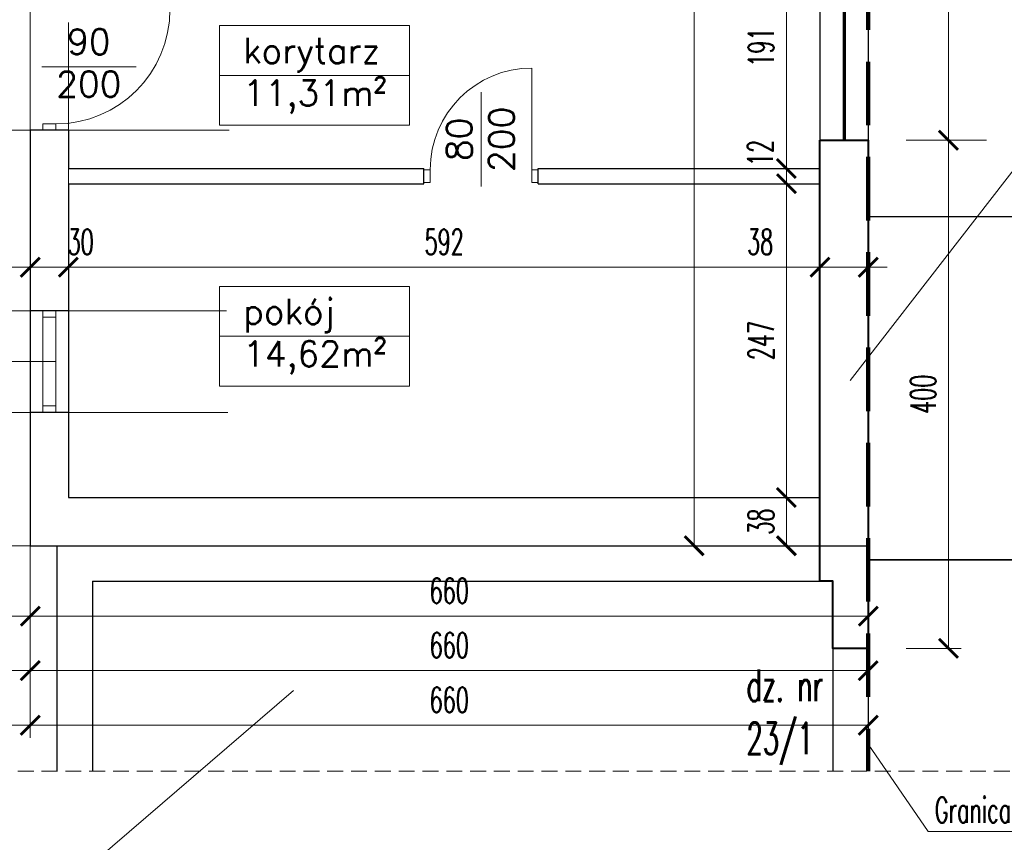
# Model space of a CAD drawing. Header units: millimetres. Extents: x 33311 to 435617, y -160714 to 185563.
# Tile 40 of 70: x 325961 to 333716, y -65440 to -58965. Entities that reach past the tile are written whole.
import ezdxf

# ---------------------------------------------------------------- set-up
doc = ezdxf.new("R2010")
doc.units = ezdxf.units.MM
doc.header["$MEASUREMENT"] = 0
doc.linetypes.add('HIDDEN2', pattern=[0.1875, 0.125, -0.0625])
doc.layers.get('Defpoints').update_dxf_attribs({"lineweight": 0})
for name, color, linetype, lineweight in [('[ 01przekrój proj', 70, 'Continuous', 40), ('[ 02przekrój istn', 42, 'Continuous', 30), ('[ 05widok istn', 50, 'Continuous', 30), ('[ 12stolarka istn', 211, 'Continuous', 13), ('[ 17granica', 172, 'HIDDEN2', 100), ('[ 20ucięcie', 8, 'HIDDEN2', 13), ('[ 21kreskowanie', 9, 'Continuous', 13), ('[ 22wymiarowanie', 8, 'Continuous', 13), ('[ 23kota odnośnik', 1, 'Continuous', 13), ('[ 24ramka cienka', 1, 'Continuous', 13), ('[ 25ramka gruba', 4, 'Continuous', 30), ('[035 średnia', 2, 'Continuous', 30), ('[070 b gruba', 6, 'Continuous', 70), ('[opisy2', 4, 'Continuous', 13), ('[opisy3', 2, 'Continuous', 30)]:
    doc.layers.add(name, color=color, linetype=linetype, lineweight=lineweight)
doc.styles.add('1.100', font='simplex.shx', dxfattribs={"height": 200})
doc.styles.add('99.2', font='simplex.shx', dxfattribs={"width": 0.6, "height": 200})
doc.styles.add('99.3', font='simplex.shx', dxfattribs={"width": 0.6, "height": 250})
doc.dimstyles.new('100cm', dxfattribs={"dimtxt": 200, "dimasz": 150, "dimexe": 100, "dimexo": 300, "dimgap": 100, "dimtad": 1, "dimdec": 0, "dimlfac": 0.1, "dimzin": 11, "dimtxsty": '99.2', "dimblk": 'ARCHTICK', "dimcen": 1.5, "dimclrd": 256, "dimclre": 256, "dimclrt": 4, "dimadec": 0, "dimazin": 0, "dimtfac": 0.75, "dimtdec": 0, "dimtix": 1, "dimtmove": 2, "dimatfit": 3, "dimfxl": 1, "dimtolj": 1, "dimtzin": 11, "dimlwd": -1, "dimlwe": -1, "dimarcsym": 0})

# ---------------------------------------------------------------- blocks, each defined once
blk = doc.blocks.new('_ArchTick')
at = {"color": 0, "linetype": 'ByBlock', "const_width": 0.15, "flags": 128}
blk.add_lwpolyline([(-0.5, -0.5), (0.5, 0.5)], dxfattribs=at)
blk = doc.blocks.new('*D211')
at = {"layer": '[ 22wymiarowanie', "transparency": 16777216}
for p, q in [((331999.9, -63105.9), (331999.9, -62725.9)), ((332034.6, -62725.9), (332099.9, -62725.9)), ((332066, -63105.9), (332099.9, -63105.9))]:
    blk.add_line(p, q, dxfattribs=at)
at = {"layer": 'Defpoints', "color": 0, "transparency": 16777216}
for p in [(331734.6, -62725.9), (331999.9, -62725.9), (331766, -63105.9)]:
    blk.add_point(p, dxfattribs=at)
at = {"layer": '[ 22wymiarowanie', "transparency": 16777216, "xscale": 150, "yscale": 150, "zscale": 150}
for p, rotation in [((331999.9, -62725.9), 90), ((331999.9, -63105.9), 270)]:
    blk.add_blockref('_ArchTick', p, dxfattribs=dict(at, rotation=rotation))
at = {"layer": '[ 22wymiarowanie', "color": 4, "transparency": 16777216, "insert": (331799.9, -62915.9), "char_height": 200, "attachment_point": 5, "rotation": 90, "style": '99.2'}
blk.add_mtext('\\A1;\\H1x;\\W0.6;38', dxfattribs=at)
blk = doc.blocks.new('*D212')
at = {"layer": '[ 22wymiarowanie', "transparency": 16777216}
for p, q in [((331975.8, -60255.9), (332099.9, -60255.9)), ((331999.9, -62725.9), (331999.9, -60255.9)), ((332034.6, -62725.9), (332099.9, -62725.9))]:
    blk.add_line(p, q, dxfattribs=at)
at = {"layer": 'Defpoints', "color": 0, "transparency": 16777216}
for p in [(331675.8, -60255.9), (331999.9, -60255.9), (331734.6, -62725.9)]:
    blk.add_point(p, dxfattribs=at)
at = {"layer": '[ 22wymiarowanie', "transparency": 16777216, "xscale": 150, "yscale": 150, "zscale": 150}
for p, rotation in [((331999.9, -60255.9), 90), ((331999.9, -62725.9), 270)]:
    blk.add_blockref('_ArchTick', p, dxfattribs=dict(at, rotation=rotation))
at = {"layer": '[ 22wymiarowanie', "color": 4, "transparency": 16777216, "insert": (331799.9, -61490.9), "char_height": 200, "attachment_point": 5, "rotation": 90, "style": '99.2'}
blk.add_mtext('\\A1;\\H1x;\\W0.6;247', dxfattribs=at)
blk = doc.blocks.new('*D213')
at = {"layer": '[ 22wymiarowanie', "transparency": 16777216}
for p, q in [((331999.9, -60135.9), (331999.9, -59985.9)), ((331967.9, -60135.9), (332099.9, -60135.9)), ((331999.9, -60255.9), (331999.9, -60135.9)), ((331975.8, -60255.9), (332099.9, -60255.9)), ((331999.9, -60255.9), (331999.9, -60405.9))]:
    blk.add_line(p, q, dxfattribs=at)
at = {"layer": 'Defpoints', "color": 0, "transparency": 16777216}
for p in [(331667.9, -60135.9), (331999.9, -60135.9), (331675.8, -60255.9)]:
    blk.add_point(p, dxfattribs=at)
at = {"layer": '[ 22wymiarowanie', "transparency": 16777216, "xscale": 150, "yscale": 150, "zscale": 150}
for p, rotation in [((331999.9, -60135.9), 270), ((331999.9, -60255.9), 90)]:
    blk.add_blockref('_ArchTick', p, dxfattribs=dict(at, rotation=rotation))
at = {"layer": '[ 22wymiarowanie', "color": 4, "transparency": 16777216, "insert": (331794.1, -60013.4), "char_height": 200, "attachment_point": 5, "rotation": 90, "style": '99.2'}
blk.add_mtext('\\A1;\\H1x;\\W0.6;12', dxfattribs=at)
blk = doc.blocks.new('*D214')
at = {"layer": '[ 22wymiarowanie', "transparency": 16777216}
for p, q in [((331999.9, -60135.9), (331999.9, -58225.9)), ((332026.4, -58225.9), (332099.9, -58225.9)), ((331967.9, -60135.9), (332099.9, -60135.9))]:
    blk.add_line(p, q, dxfattribs=at)
at = {"layer": 'Defpoints', "color": 0, "transparency": 16777216}
for p in [(331726.4, -58225.9), (331999.9, -58225.9), (331667.9, -60135.9)]:
    blk.add_point(p, dxfattribs=at)
at = {"layer": '[ 22wymiarowanie', "transparency": 16777216, "xscale": 150, "yscale": 150, "zscale": 150}
for p, rotation in [((331999.9, -58225.9), 90), ((331999.9, -60135.9), 270)]:
    blk.add_blockref('_ArchTick', p, dxfattribs=dict(at, rotation=rotation))
at = {"layer": '[ 22wymiarowanie', "color": 4, "transparency": 16777216, "insert": (331799.9, -59180.9), "char_height": 200, "attachment_point": 5, "rotation": 90, "style": '99.2'}
blk.add_mtext('\\A1;\\H1x;\\W0.6;191', dxfattribs=at)
blk = doc.blocks.new('*D222')
at = {"layer": '[ 22wymiarowanie', "transparency": 16777216}
for p, q in [((331308.8, -45795.9), (331172.9, -45795.9)), ((331272.9, -63105.9), (331272.9, -45795.9)), ((331308.8, -63105.9), (331172.9, -63105.9))]:
    blk.add_line(p, q, dxfattribs=at)
at = {"layer": 'Defpoints', "color": 0, "transparency": 16777216}
for p in [(331272.9, -45795.9), (331608.8, -45795.9), (331608.8, -63105.9)]:
    blk.add_point(p, dxfattribs=at)
at = {"layer": '[ 22wymiarowanie', "transparency": 16777216, "xscale": 150, "yscale": 150, "zscale": 150}
for p, rotation in [((331272.9, -45795.9), 90), ((331272.9, -63105.9), 270)]:
    blk.add_blockref('_ArchTick', p, dxfattribs=dict(at, rotation=rotation))
at = {"layer": '[ 22wymiarowanie', "color": 4, "transparency": 16777216, "insert": (331072.9, -54450.9), "char_height": 200, "attachment_point": 5, "rotation": 90, "style": '99.2'}
blk.add_mtext('\\A1;\\H1x;\\W0.6;1741', dxfattribs=at)
blk = doc.blocks.new('*D258')
at = {"layer": '[ 22wymiarowanie', "transparency": 16777216}
for p, q in [((322294.5, -56135.7), (322294.5, -63760.3)), ((326044.5, -58830.9), (326044.5, -63760.3)), ((322294.5, -63660.3), (326044.5, -63660.3))]:
    blk.add_line(p, q, dxfattribs=at)
at = {"layer": 'Defpoints', "color": 0, "transparency": 16777216}
for p in [(322294.5, -55835.7), (326044.5, -58530.9), (326044.5, -63660.3)]:
    blk.add_point(p, dxfattribs=at)
at = {"layer": '[ 22wymiarowanie', "transparency": 16777216, "xscale": 150, "yscale": 150, "zscale": 150, "rotation": 180}
blk.add_blockref('_ArchTick', (322294.5, -63660.3), dxfattribs=at)
at = {"layer": '[ 22wymiarowanie', "transparency": 16777216, "xscale": 150, "yscale": 150, "zscale": 150}
blk.add_blockref('_ArchTick', (326044.5, -63660.3), dxfattribs=at)
at = {"layer": '[ 22wymiarowanie', "color": 4, "transparency": 16777216, "insert": (324169.5, -63460.3), "char_height": 200, "attachment_point": 5, "style": '99.2'}
blk.add_mtext('\\A1;\\H1x;\\W0.6;375', dxfattribs=at)
blk = doc.blocks.new('*D259')
at = {"layer": '[ 22wymiarowanie', "transparency": 16777216}
for p, q in [((326044.5, -58830.9), (326044.5, -63760.3)), ((332644.5, -62018.7), (332644.5, -63760.3)), ((326044.5, -63660.3), (332644.5, -63660.3))]:
    blk.add_line(p, q, dxfattribs=at)
at = {"layer": 'Defpoints', "color": 0, "transparency": 16777216}
for p in [(326044.5, -58530.9), (332644.5, -61718.7), (332644.5, -63660.3)]:
    blk.add_point(p, dxfattribs=at)
at = {"layer": '[ 22wymiarowanie', "transparency": 16777216, "xscale": 150, "yscale": 150, "zscale": 150, "rotation": 180}
blk.add_blockref('_ArchTick', (326044.5, -63660.3), dxfattribs=at)
at = {"layer": '[ 22wymiarowanie', "transparency": 16777216, "xscale": 150, "yscale": 150, "zscale": 150}
blk.add_blockref('_ArchTick', (332644.5, -63660.3), dxfattribs=at)
at = {"layer": '[ 22wymiarowanie', "color": 4, "transparency": 16777216, "insert": (329344.5, -63460.3), "char_height": 200, "attachment_point": 5, "style": '99.2'}
blk.add_mtext('\\A1;\\H1x;\\W0.6;660', dxfattribs=at)
blk = doc.blocks.new('*D266')
at = {"layer": '[ 22wymiarowanie', "transparency": 16777216}
for p, q in [((322294.5, -56440.9), (322294.5, -64189)), ((326044.5, -63039.8), (326044.5, -64189)), ((322294.5, -64089), (326044.5, -64089))]:
    blk.add_line(p, q, dxfattribs=at)
at = {"layer": 'Defpoints', "color": 0, "transparency": 16777216}
for p in [(322294.5, -56140.9), (326044.5, -62739.8), (326044.5, -64089)]:
    blk.add_point(p, dxfattribs=at)
at = {"layer": '[ 22wymiarowanie', "transparency": 16777216, "xscale": 150, "yscale": 150, "zscale": 150, "rotation": 180}
blk.add_blockref('_ArchTick', (322294.5, -64089), dxfattribs=at)
at = {"layer": '[ 22wymiarowanie', "transparency": 16777216, "xscale": 150, "yscale": 150, "zscale": 150}
blk.add_blockref('_ArchTick', (326044.5, -64089), dxfattribs=at)
at = {"layer": '[ 22wymiarowanie', "color": 4, "transparency": 16777216, "insert": (324169.5, -63889), "char_height": 200, "attachment_point": 5, "style": '99.2'}
blk.add_mtext('\\A1;\\H1x;\\W0.6;375', dxfattribs=at)
blk = doc.blocks.new('*D267')
at = {"layer": '[ 22wymiarowanie', "transparency": 16777216}
for p, q in [((332644.5, -62681.2), (332644.5, -64189)), ((326044.5, -63039.8), (326044.5, -64189)), ((326044.5, -64089), (332644.5, -64089))]:
    blk.add_line(p, q, dxfattribs=at)
at = {"layer": 'Defpoints', "color": 0, "transparency": 16777216}
for p in [(332644.5, -62381.2), (326044.5, -62739.8), (332644.5, -64089)]:
    blk.add_point(p, dxfattribs=at)
at = {"layer": '[ 22wymiarowanie', "transparency": 16777216, "xscale": 150, "yscale": 150, "zscale": 150, "rotation": 180}
blk.add_blockref('_ArchTick', (326044.5, -64089), dxfattribs=at)
at = {"layer": '[ 22wymiarowanie', "transparency": 16777216, "xscale": 150, "yscale": 150, "zscale": 150}
blk.add_blockref('_ArchTick', (332644.5, -64089), dxfattribs=at)
at = {"layer": '[ 22wymiarowanie', "color": 4, "transparency": 16777216, "insert": (329344.5, -63889), "char_height": 200, "attachment_point": 5, "style": '99.2'}
blk.add_mtext('\\A1;\\H1x;\\W0.6;660', dxfattribs=at)
blk = doc.blocks.new('*D270')
at = {"layer": '[ 22wymiarowanie', "transparency": 16777216}
for p, q in [((322294.5, -57434), (322294.5, -64619.1)), ((326044.5, -60350.9), (326044.5, -64619.1)), ((322294.5, -64519.1), (326044.5, -64519.1))]:
    blk.add_line(p, q, dxfattribs=at)
at = {"layer": 'Defpoints', "color": 0, "transparency": 16777216}
for p in [(322294.5, -57134), (326044.5, -60050.9), (326044.5, -64519.1)]:
    blk.add_point(p, dxfattribs=at)
at = {"layer": '[ 22wymiarowanie', "transparency": 16777216, "xscale": 150, "yscale": 150, "zscale": 150, "rotation": 180}
blk.add_blockref('_ArchTick', (322294.5, -64519.1), dxfattribs=at)
at = {"layer": '[ 22wymiarowanie', "transparency": 16777216, "xscale": 150, "yscale": 150, "zscale": 150}
blk.add_blockref('_ArchTick', (326044.5, -64519.1), dxfattribs=at)
at = {"layer": '[ 22wymiarowanie', "color": 4, "transparency": 16777216, "insert": (324169.5, -64319.1), "char_height": 200, "attachment_point": 5, "style": '99.2'}
blk.add_mtext('\\A1;\\H1x;\\W0.6;375', dxfattribs=at)
blk = doc.blocks.new('*D271')
at = {"layer": '[ 22wymiarowanie', "transparency": 16777216}
for p, q in [((326044.5, -60350.9), (326044.5, -64619.1)), ((332644.5, -61326.7), (332644.5, -64619.1)), ((326044.5, -64519.1), (332644.5, -64519.1))]:
    blk.add_line(p, q, dxfattribs=at)
at = {"layer": 'Defpoints', "color": 0, "transparency": 16777216}
for p in [(326044.5, -60050.9), (332644.5, -61026.7), (332644.5, -64519.1)]:
    blk.add_point(p, dxfattribs=at)
at = {"layer": '[ 22wymiarowanie', "transparency": 16777216, "xscale": 150, "yscale": 150, "zscale": 150, "rotation": 180}
blk.add_blockref('_ArchTick', (326044.5, -64519.1), dxfattribs=at)
at = {"layer": '[ 22wymiarowanie', "transparency": 16777216, "xscale": 150, "yscale": 150, "zscale": 150}
blk.add_blockref('_ArchTick', (332644.5, -64519.1), dxfattribs=at)
at = {"layer": '[ 22wymiarowanie', "color": 4, "transparency": 16777216, "insert": (329344.5, -64319.1), "char_height": 200, "attachment_point": 5, "style": '99.2'}
blk.add_mtext('\\A1;\\H1x;\\W0.6;660', dxfattribs=at)
blk = doc.blocks.new('*D272')
at = {"layer": '[ 22wymiarowanie', "transparency": 16777216}
for p, q in [((327601.6, -62055.9), (325150.4, -62055.9)), ((325250.4, -63105.9), (325250.4, -62055.9)), ((328292.4, -63105.9), (325150.4, -63105.9))]:
    blk.add_line(p, q, dxfattribs=at)
at = {"layer": 'Defpoints', "color": 0, "transparency": 16777216}
for p in [(325250.4, -62055.9), (327901.6, -62055.9), (328592.4, -63105.9)]:
    blk.add_point(p, dxfattribs=at)
at = {"layer": '[ 22wymiarowanie', "transparency": 16777216, "xscale": 150, "yscale": 150, "zscale": 150}
for p, rotation in [((325250.4, -62055.9), 90), ((325250.4, -63105.9), 270)]:
    blk.add_blockref('_ArchTick', p, dxfattribs=dict(at, rotation=rotation))
at = {"layer": '[ 22wymiarowanie', "color": 4, "transparency": 16777216, "insert": (325050.4, -62580.9), "char_height": 200, "attachment_point": 5, "rotation": 90, "style": '99.2'}
blk.add_mtext('\\A1;\\H1x;\\W0.6;105', dxfattribs=at)
blk = doc.blocks.new('*D273')
at = {"layer": '[ 22wymiarowanie', "transparency": 16777216}
for p, q in [((327590.1, -61255.9), (325150.4, -61255.9)), ((325250.4, -62055.9), (325250.4, -61255.9)), ((327601.6, -62055.9), (325150.4, -62055.9))]:
    blk.add_line(p, q, dxfattribs=at)
at = {"layer": 'Defpoints', "color": 0, "transparency": 16777216}
for p in [(325250.4, -61255.9), (327890.1, -61255.9), (327901.6, -62055.9)]:
    blk.add_point(p, dxfattribs=at)
at = {"layer": '[ 22wymiarowanie', "transparency": 16777216, "xscale": 150, "yscale": 150, "zscale": 150}
for p, rotation in [((325250.4, -61255.9), 90), ((325250.4, -62055.9), 270)]:
    blk.add_blockref('_ArchTick', p, dxfattribs=dict(at, rotation=rotation))
at = {"layer": '[ 22wymiarowanie', "color": 4, "transparency": 16777216, "insert": (325050.4, -61655.9), "char_height": 200, "attachment_point": 5, "rotation": 90, "style": '99.2'}
blk.add_mtext('\\A1;\\H1x;\\W0.6;80', dxfattribs=at)
blk = doc.blocks.new('*D274')
at = {"layer": '[ 22wymiarowanie', "transparency": 16777216}
for p, q in [((327610.3, -59835.9), (325150.4, -59835.9)), ((325250.4, -61255.9), (325250.4, -59835.9)), ((327590.1, -61255.9), (325150.4, -61255.9))]:
    blk.add_line(p, q, dxfattribs=at)
at = {"layer": 'Defpoints', "color": 0, "transparency": 16777216}
for p in [(325250.4, -59835.9), (327910.3, -59835.9), (327890.1, -61255.9)]:
    blk.add_point(p, dxfattribs=at)
at = {"layer": '[ 22wymiarowanie', "transparency": 16777216, "xscale": 150, "yscale": 150, "zscale": 150}
for p, rotation in [((325250.4, -59835.9), 90), ((325250.4, -61255.9), 270)]:
    blk.add_blockref('_ArchTick', p, dxfattribs=dict(at, rotation=rotation))
at = {"layer": '[ 22wymiarowanie', "color": 4, "transparency": 16777216, "insert": (325050.4, -60545.9), "char_height": 200, "attachment_point": 5, "rotation": 90, "style": '99.2'}
blk.add_mtext('\\A1;\\H1x;\\W0.6;142', dxfattribs=at)
blk = doc.blocks.new('*D275')
at = {"layer": '[ 22wymiarowanie', "transparency": 16777216}
for p, q in [((327595.7, -58835.9), (325150.4, -58835.9)), ((325250.4, -59835.9), (325250.4, -58835.9)), ((327610.3, -59835.9), (325150.4, -59835.9))]:
    blk.add_line(p, q, dxfattribs=at)
at = {"layer": 'Defpoints', "color": 0, "transparency": 16777216}
for p in [(325250.4, -58835.9), (327895.7, -58835.9), (327910.3, -59835.9)]:
    blk.add_point(p, dxfattribs=at)
at = {"layer": '[ 22wymiarowanie', "transparency": 16777216, "xscale": 150, "yscale": 150, "zscale": 150}
for p, rotation in [((325250.4, -58835.9), 90), ((325250.4, -59835.9), 270)]:
    blk.add_blockref('_ArchTick', p, dxfattribs=dict(at, rotation=rotation))
at = {"layer": '[ 22wymiarowanie', "color": 4, "transparency": 16777216, "insert": (325050.4, -59335.9), "char_height": 200, "attachment_point": 5, "rotation": 90, "style": '99.2'}
blk.add_mtext('\\A1;\\H1x;\\W0.6;100', dxfattribs=at)
blk = doc.blocks.new('*D827')
at = {"layer": '[ 22wymiarowanie', "transparency": 16777216}
for p, q in [((326044.5, -58987.8), (326044.5, -61013.8)), ((326344.5, -58987.8), (326344.5, -61013.8)), ((326044.5, -60913.8), (325894.5, -60913.8)), ((326044.5, -60913.8), (326344.5, -60913.8)), ((326344.5, -60913.8), (326494.5, -60913.8))]:
    blk.add_line(p, q, dxfattribs=at)
at = {"layer": 'Defpoints', "color": 0, "transparency": 16777216}
for p in [(326044.5, -58687.8), (326344.5, -58687.8), (326344.5, -60913.8)]:
    blk.add_point(p, dxfattribs=at)
at = {"layer": '[ 22wymiarowanie', "transparency": 16777216, "xscale": 150, "yscale": 150, "zscale": 150}
blk.add_blockref('_ArchTick', (326044.5, -60913.8), dxfattribs=at)
at = {"layer": '[ 22wymiarowanie', "transparency": 16777216, "xscale": 150, "yscale": 150, "zscale": 150, "rotation": 180}
blk.add_blockref('_ArchTick', (326344.5, -60913.8), dxfattribs=at)
at = {"layer": '[ 22wymiarowanie', "color": 4, "transparency": 16777216, "insert": (326441.2, -60713.8), "char_height": 200, "attachment_point": 5, "style": '99.2'}
blk.add_mtext('\\A1;\\H1x;\\W0.6;30', dxfattribs=at)
blk = doc.blocks.new('*D828')
at = {"layer": '[ 22wymiarowanie', "transparency": 16777216}
for p, q in [((332264.5, -58917.1), (332264.5, -61013.8)), ((326344.5, -58987.8), (326344.5, -61013.8)), ((326344.5, -60913.8), (332264.5, -60913.8))]:
    blk.add_line(p, q, dxfattribs=at)
at = {"layer": 'Defpoints', "color": 0, "transparency": 16777216}
for p in [(332264.5, -58617.1), (326344.5, -58687.8), (332264.5, -60913.8)]:
    blk.add_point(p, dxfattribs=at)
at = {"layer": '[ 22wymiarowanie', "transparency": 16777216, "xscale": 150, "yscale": 150, "zscale": 150, "rotation": 180}
blk.add_blockref('_ArchTick', (326344.5, -60913.8), dxfattribs=at)
at = {"layer": '[ 22wymiarowanie', "transparency": 16777216, "xscale": 150, "yscale": 150, "zscale": 150}
blk.add_blockref('_ArchTick', (332264.5, -60913.8), dxfattribs=at)
at = {"layer": '[ 22wymiarowanie', "color": 4, "transparency": 16777216, "insert": (329304.5, -60713.8), "char_height": 200, "attachment_point": 5, "style": '99.2'}
blk.add_mtext('\\A1;\\H1x;\\W0.6;592', dxfattribs=at)
blk = doc.blocks.new('*D829')
at = {"layer": '[ 22wymiarowanie', "transparency": 16777216}
for p, q in [((332264.5, -58917.1), (332264.5, -61013.8)), ((332644.5, -58908.1), (332644.5, -61013.8)), ((332264.5, -60913.8), (332114.5, -60913.8)), ((332264.5, -60913.8), (332644.5, -60913.8)), ((332644.5, -60913.8), (332794.5, -60913.8))]:
    blk.add_line(p, q, dxfattribs=at)
at = {"layer": 'Defpoints', "color": 0, "transparency": 16777216}
for p in [(332264.5, -58617.1), (332644.5, -58608.1), (332644.5, -60913.8)]:
    blk.add_point(p, dxfattribs=at)
at = {"layer": '[ 22wymiarowanie', "transparency": 16777216, "xscale": 150, "yscale": 150, "zscale": 150}
blk.add_blockref('_ArchTick', (332264.5, -60913.8), dxfattribs=at)
at = {"layer": '[ 22wymiarowanie', "transparency": 16777216, "xscale": 150, "yscale": 150, "zscale": 150, "rotation": 180}
blk.add_blockref('_ArchTick', (332644.5, -60913.8), dxfattribs=at)
at = {"layer": '[ 22wymiarowanie', "color": 4, "transparency": 16777216, "insert": (331793.4, -60713.8), "char_height": 200, "attachment_point": 5, "style": '99.2'}
blk.add_mtext('\\A1;\\H1x;\\W0.6;38', dxfattribs=at)
blk = doc.blocks.new('*D889')
at = {"layer": '[ 22wymiarowanie', "transparency": 16777216}
for p, q in [((332944.5, -52916.8), (333376.6, -52916.8)), ((333276.6, -52916.8), (333276.6, -59913.7)), ((333576.6, -59913.7), (333376.6, -59913.7))]:
    blk.add_line(p, q, dxfattribs=at)
at = {"layer": 'Defpoints', "color": 0, "transparency": 16777216}
for p in [(332644.5, -52916.8), (333276.6, -59913.7), (333276.6, -59913.7)]:
    blk.add_point(p, dxfattribs=at)
at = {"layer": '[ 22wymiarowanie', "transparency": 16777216, "xscale": 150, "yscale": 150, "zscale": 150}
for p, rotation in [((333276.6, -52916.8), 90), ((333276.6, -59913.7), 270)]:
    blk.add_blockref('_ArchTick', p, dxfattribs=dict(at, rotation=rotation))
at = {"layer": '[ 22wymiarowanie', "color": 4, "transparency": 16777216, "insert": (333076.6, -56415.3), "char_height": 200, "attachment_point": 5, "rotation": 90, "style": '99.2'}
blk.add_mtext('\\A1;\\H1x;\\W0.6;700', dxfattribs=at)
blk = doc.blocks.new('*D891')
at = {"layer": '[ 22wymiarowanie', "transparency": 16777216}
for p, q in [((332944.5, -59913.7), (333376.6, -59913.7)), ((333276.6, -59913.7), (333276.6, -63913.7)), ((332944.5, -63913.7), (333376.6, -63913.7))]:
    blk.add_line(p, q, dxfattribs=at)
at = {"layer": 'Defpoints', "color": 0, "transparency": 16777216}
for p in [(332644.5, -59913.7), (332644.5, -63913.7), (333276.6, -63913.7)]:
    blk.add_point(p, dxfattribs=at)
at = {"layer": '[ 22wymiarowanie', "transparency": 16777216, "xscale": 150, "yscale": 150, "zscale": 150}
for p, rotation in [((333276.6, -59913.7), 90), ((333276.6, -63913.7), 270)]:
    blk.add_blockref('_ArchTick', p, dxfattribs=dict(at, rotation=rotation))
at = {"layer": '[ 22wymiarowanie', "color": 4, "transparency": 16777216, "insert": (333076.6, -61913.7), "char_height": 200, "attachment_point": 5, "rotation": 90, "style": '99.2'}
blk.add_mtext('\\A1;\\H1x;\\W0.6;400', dxfattribs=at)

msp = doc.modelspace()

# ---------------------------------------------------------------- hatches: boundary and pattern name
at = {"layer": '[ 21kreskowanie'}
h = msp.add_hatch(dxfattribs=at)
h.set_pattern_fill('HATCH', color=256, style=0, pattern_type=2)
h.set_pattern_definition([])
h.paths.add_polyline_path([(331679.93, -58052.11), (331679.93, -58225.92), (331144.54, -58225.92), (331144.54, -57725.92), (332264.54, -57725.92), (332264.54, -53845.92), (332454.54, -53845.92), (332454.54, -59913.73), (332264.54, -59913.73), (332264.54, -58225.92), (331919.93, -58225.92), (331919.93, -58052.11)], flags=9)
h = msp.add_hatch(dxfattribs=at)
h.set_pattern_fill('HATCH', color=256, style=0, pattern_type=2)
h.set_pattern_definition([])
h.paths.add_polyline_path([(332644.54, -56869.72), (332644.54, -59913.73), (332454.54, -59913.73), (332454.54, -56693.29)], flags=17)
h = msp.add_hatch(dxfattribs=at)
h.set_pattern_fill('HATCH', color=256, style=0, pattern_type=2)
h.set_pattern_definition([])
h.paths.add_polyline_path([(326324.06, -60833.81), (326344.54, -60833.81), (326344.54, -61255.92), (326044.54, -61255.92), (326044.54, -59835.92), (326344.54, -59835.92), (326344.54, -60135.92), (329144.54, -60135.92), (329144.54, -60255.92), (326344.54, -60255.92), (326344.54, -60593.81), (326324.06, -60593.81)], flags=9)
h = msp.add_hatch(dxfattribs=at)
h.set_pattern_fill('HATCH', color=256, style=0, pattern_type=2)
h.set_pattern_definition([])
h.paths.add_polyline_path([(332644.54, -59913.73), (332644.54, -63105.92), (332264.54, -63105.92), (332264.54, -59913.73)], flags=17)
h = msp.add_hatch(dxfattribs=at)
h.set_pattern_fill('HATCH', color=256, style=0, pattern_type=2)
h.set_pattern_definition([])
h.paths.add_polyline_path([(332264.54, -60135.92), (332264.54, -60255.92), (330044.54, -60255.92), (330044.54, -60135.92)], flags=17)
h = msp.add_hatch(dxfattribs=at)
h.set_pattern_fill('HATCH', color=256, style=0, pattern_type=2)
h.set_pattern_definition([])
h.paths.add_polyline_path([(332264.54, -62725.92), (332264.54, -63105.92), (326044.54, -63105.92), (326044.54, -62055.92), (326344.54, -62055.92), (326344.54, -62725.92)], flags=17)
h.paths.add_polyline_path([(331679.93, -63033.06), (331919.93, -63033.06), (331919.93, -62798.78), (331679.93, -62798.78)], flags=9)
h = msp.add_hatch(dxfattribs=at)
h.set_pattern_fill('HATCH', color=256, style=0, pattern_type=2)
h.set_pattern_definition([])
h.paths.add_polyline_path([(329170.25, -63340.33), (329170.25, -63385.92), (326534.54, -63385.92), (326534.54, -64881.08), (326254.54, -64881.08), (326254.54, -63105.92), (332264.54, -63105.92), (332264.54, -63385.92), (329518.82, -63385.92), (329518.82, -63340.33)], flags=9)
h = msp.add_hatch(dxfattribs=at)
h.set_pattern_fill('HATCH', color=256, style=0, pattern_type=2)
h.set_pattern_definition([])
h.paths.add_polyline_path([(332644.54, -63105.92), (332644.54, -63913.73), (332364.54, -63913.73), (332364.54, -63385.92), (332264.54, -63385.92), (332264.54, -63105.92)], flags=17)
h = msp.add_hatch(dxfattribs=at)
h.set_pattern_fill('HATCH', color=256, style=0, pattern_type=2)
h.set_pattern_definition([])
h.paths.add_polyline_path([(332539.41, -64055.57), (332364.54, -64055.57), (332364.54, -63913.73), (332644.54, -63913.73), (332644.54, -64881.08), (332364.54, -64881.08), (332364.54, -64355.57), (332539.41, -64355.57)], flags=9)

# ---------------------------------------------------------------- linework, layer by layer
at = {"layer": '[ 01przekrój proj', "linetype": 'Continuous', "flags": 128}
msp.add_lwpolyline([(332264.54, -59913.73), (332644.54, -59913.73), (332644.54, -63913.73), (332364.54, -63913.73), (332364.54, -63385.92), (332264.54, -63385.92)], close=True, dxfattribs=at)
at = {"layer": '[ 02przekrój istn'}
for p, q in [((332644.54, -45795.92), (332644.54, -63105.92)), ((332264.54, -58225.92), (332264.54, -60135.92)), ((326044.54, -59835.92), (326044.54, -61255.92)), ((326344.54, -59835.92), (326044.54, -59835.92)), ((326344.54, -59835.92), (326344.54, -60135.92)), ((326344.54, -60135.92), (329144.54, -60135.92)), ((329144.54, -60255.92), (329144.54, -60135.92)), ((330044.54, -60135.92), (332264.54, -60135.92)), ((330044.54, -60255.92), (330044.54, -60135.92)), ((326344.54, -60255.92), (326344.54, -61255.92)), ((326344.54, -60255.92), (329144.54, -60255.92)), ((330044.54, -60255.92), (332264.54, -60255.92)), ((332264.54, -60255.92), (332264.54, -62725.92)), ((326344.54, -61255.92), (326044.54, -61255.92)), ((326044.54, -62055.92), (326044.54, -63105.92)), ((326344.54, -62055.92), (326044.54, -62055.92)), ((326344.54, -62055.92), (326344.54, -62725.92)), ((326344.54, -62725.92), (332264.54, -62725.92)), ((326044.54, -63105.92), (332644.54, -63105.92)), ((326534.54, -63385.92), (332364.54, -63385.92))]:
    msp.add_line(p, q, dxfattribs=at)
at = {"layer": '[ 02przekrój istn', "linetype": 'Continuous'}
for p, q in [((326254.54, -63105.92), (326254.54, -64881.08)), ((332644.54, -63105.92), (332644.54, -64881.08)), ((326534.54, -63385.92), (326534.54, -64881.08)), ((332364.54, -63385.92), (332364.54, -64881.08))]:
    msp.add_line(p, q, dxfattribs=at)
at = {"layer": '[ 05widok istn'}
for p, q in [((326044.54, -61255.92), (326044.54, -62055.92)), ((326344.54, -61255.92), (326344.54, -62055.92))]:
    msp.add_line(p, q, dxfattribs=at)
at = {"layer": '[ 12stolarka istn'}
for p, q in [((329994.54, -60145.92), (329994.54, -59345.92)), ((326144.54, -59785.92), (326244.54, -59785.92)), ((326144.54, -59835.92), (326144.54, -59785.92)), ((326244.54, -59835.92), (326244.54, -59785.92)), ((329144.54, -60145.92), (329194.54, -60145.92)), ((329194.54, -60145.92), (329194.54, -60245.92)), ((330044.54, -60145.92), (329994.54, -60145.92)), ((329994.54, -60145.92), (329994.54, -60245.92)), ((329144.54, -60245.92), (329194.54, -60245.92)), ((330044.54, -60245.92), (329994.54, -60245.92)), ((326144.54, -61255.92), (326144.54, -62055.92)), ((326244.54, -61255.92), (326244.54, -62055.92)), ((326244.54, -61305.92), (326144.54, -61305.92)), ((326244.54, -62005.92), (326144.54, -62005.92))]:
    msp.add_line(p, q, dxfattribs=at)
for centre, radius, start, end in [((326244.54, -58885.92), 900, 270, 0), ((329994.54, -60145.92), 800, 90, 180)]:
    msp.add_arc(centre, radius, start, end, dxfattribs=at)
at = {"layer": '[ 17granica', "ltscale": 4000, "elevation": 0}
msp.add_lwpolyline([(310623.62, -64881.08), (310714.54, -62655.92), (310714.54, -47055.92), (311817.87, -45795.92), (332644.54, -45795.92), (332644.54, -64881.08)], dxfattribs=at)
at = {"layer": '[ 20ucięcie', "linetype": 'HIDDEN2', "ltscale": 1000}
msp.add_line((338633.95, -64881.08), (308209.55, -64881.08), dxfattribs=at)
at = {"layer": '[ 23kota odnośnik'}
for p, q in [((326134.68, -59335.92), (326878.15, -59335.92)), ((327533.83, -59403.92), (329030.63, -59403.92)), ((329594.54, -60278.07), (329594.54, -59534.59)), ((327533.83, -61456.8), (329030.63, -61456.8)), ((326244.54, -61655.92), (325512.1, -61655.92))]:
    msp.add_line(p, q, dxfattribs=at)
at = {"layer": '[ 23kota odnośnik', "extrusion": (-3.87829e-17, -0.999772, 0.021333), "elevation": 60382, "flags": 128}
msp.add_lwpolyline([(338228.51, 36942.35), (334228.51, 36942.35), (332501.55, -67350.75)], dxfattribs=at)
at = {"layer": '[ 23kota odnośnik', "extrusion": (-4.3542e-17, 0.997989, 0.063383), "elevation": -63365.49, "flags": 128}
msp.add_lwpolyline([(-323247.43, 42323.49), (-326167.9, 42323.49), (-328117.25, 15910.33)], dxfattribs=at)
at = {"layer": '[ 23kota odnośnik', "elevation": 0, "flags": 128}
msp.add_lwpolyline([(334594.62, -65354.6), (333115.6, -65354.6), (332644.54, -64668.78)], dxfattribs=at)
at = {"layer": '[ 23kota odnośnik'}
for points in [[(327533.83, -59011.71), (329030.63, -59011.71), (329030.63, -59796.14), (327533.83, -59796.14)], [(327533.83, -61064.58), (329030.63, -61064.58), (329030.63, -61849.01), (327533.83, -61849.01)]]:
    msp.add_3dface(points, dxfattribs=at)
at = {"layer": '[ 24ramka cienka', "ltscale": 2}
msp.add_3dface([(342644.54, -71613.79), (300644.54, -71613.79), (300644.54, -41913.79), (342644.54, -41913.79)], dxfattribs=at)
at = {"layer": '[ 25ramka gruba', "ltscale": 2}
for points in [[(303144.54, -42413.79), (342144.54, -42413.79), (342144.54, -71113.79), (303144.54, -71113.79)], [(342144.54, -71113.79), (303144.54, -71113.79), (303144.54, -42413.79), (342144.54, -42413.79)]]:
    msp.add_3dface(points, dxfattribs=at)
at = {"layer": '[035 średnia', "linetype": 'Continuous'}
for p, q in [((335844.54, -60515.92), (332644.54, -60515.92)), ((335844.54, -63215.92), (332644.54, -63215.92)), ((332644.54, -63215.92), (336644.54, -63215.92))]:
    msp.add_line(p, q, dxfattribs=at)
at = {"layer": '[070 b gruba', "linetype": 'Continuous', "ltscale": 50}
msp.add_line((332454.54, -52916.77), (332454.54, -59913.73), dxfattribs=at)

# ---------------------------------------------------------------- texts
at = {"layer": '[opisy2', "linetype": 'Continuous', "char_height": 200, "style": '1.100'}
for s, insert, width, attachment_point in [('90\\P200', (326505.54, -59039.12), 782.2574, 2), ('korytarz\\P11,31m²', (327720.51, -59108.54), 2039.1681, 1), ('pokój\\P14,62m²', (327720.51, -61161.41), 2039.1681, 1)]:
    msp.add_mtext(s, dxfattribs=dict(at, insert=insert, width=width, attachment_point=attachment_point))
at = {"layer": '[opisy2', "linetype": 'Continuous', "insert": (329322.9, -59907.21), "char_height": 200, "width": 782.2574, "attachment_point": 2, "rotation": 90, "style": '1.100'}
msp.add_mtext('80\\P200', dxfattribs=at)
at = {"layer": '[opisy2', "linetype": 'Continuous', "insert": (333169.33, -65085.75), "char_height": 200, "attachment_point": 1, "style": '99.2'}
msp.add_mtext('\\H1x;\\W0.6;Granica działek', dxfattribs=at)
at = {"layer": '[opisy3', "linetype": 'Continuous', "insert": (331685.84, -64080.57, 38222.08), "char_height": 250, "attachment_point": 1, "style": '99.3'}
msp.add_mtext('\\H1x;\\W0.6;dz. nr \\P23/1', dxfattribs=at)

# ---------------------------------------------------------------- dimensions: what is measured, and where the dimension line sits
at = {"layer": '[ 22wymiarowanie'}
for base, p1, p2, angle, text, picture, middle in [((331272.9, -45795.92), (331608.82, -63105.92), (331608.82, -45795.92), 90, '\\H1x;\\W0.6;1741', '*D222', (331072.9, -54450.92)), ((333276.56, -59913.73), (332644.54, -52916.77), (333276.56, -59913.73), 270, '\\H1x;\\W0.6;<>', '*D889', (333076.56, -56415.25)), ((331999.93, -58225.92), (331667.92, -60135.92), (331726.42, -58225.92), 90, '\\H1x;\\W0.6;<>', '*D214', (331799.93, -59180.92)), ((325250.36, -58835.92), (327910.26, -59835.92), (327895.72, -58835.92), 90, '\\H1x;\\W0.6;<>', '*D275', (325050.36, -59335.92)), ((325250.36, -59835.92), (327890.06, -61255.92), (327910.26, -59835.92), 90, '\\H1x;\\W0.6;<>', '*D274', (325050.36, -60545.92)), ((333276.56, -63913.73), (332644.54, -59913.73), (332644.54, -63913.73), 270, '\\H1x;\\W0.6;<>', '*D891', (333076.56, -61913.73)), ((331999.93, -60255.92), (331734.63, -62725.92), (331675.84, -60255.92), 90, '\\H1x;\\W0.6;<>', '*D212', (331799.93, -61490.92)), ((325250.36, -61255.92), (327901.59, -62055.92), (327890.06, -61255.92), 90, '\\H1x;\\W0.6;<>', '*D273', (325050.36, -61655.92)), ((325250.36, -62055.92), (328592.37, -63105.92), (327901.59, -62055.92), 90, '\\H1x;\\W0.6;<>', '*D272', (325050.36, -62580.92))]:
    dim = msp.add_linear_dim(base=base, p1=p1, p2=p2, angle=angle, text=text, dimstyle='100cm', override={"dimatfit": 1}, dxfattribs=at)
    dim.commit()
    dim.dimension.update_dxf_attribs({"geometry": picture, "text_midpoint": middle})
for base, p1, p2, picture, middle in [((326044.54, -63660.33), (322294.54, -55835.75), (326044.54, -58530.92), '*D258', (324169.54, -63460.33)), ((326044.54, -64088.96), (322294.54, -56140.92), (326044.54, -62739.77), '*D266', (324169.54, -63888.96)), ((326044.54, -64519.08), (322294.54, -57134.01), (326044.54, -60050.93), '*D270', (324169.54, -64319.08)), ((332644.54, -63660.33), (326044.54, -58530.92), (332644.54, -61718.66), '*D259', (329344.54, -63460.33)), ((332264.54, -60913.81), (326344.54, -58687.81), (332264.54, -58617.07), '*D828', (329304.54, -60713.81)), ((332644.54, -64519.08), (326044.54, -60050.93), (332644.54, -61026.75), '*D271', (329344.54, -64319.08)), ((332644.54, -64088.96), (326044.54, -62739.77), (332644.54, -62381.24), '*D267', (329344.54, -63888.96))]:
    dim = msp.add_linear_dim(base=base, p1=p1, p2=p2, text='\\H1x;\\W0.6;<>', dimstyle='100cm', override={"dimatfit": 1}, dxfattribs=at)
    dim.commit()
    dim.dimension.update_dxf_attribs({"geometry": picture, "text_midpoint": middle})
for base, p1, p2, picture, middle in [((332644.54, -60913.81), (332264.54, -58617.07), (332644.54, -58608.12), '*D829', (331793.36, -60713.81)), ((326344.54, -60913.81), (326044.54, -58687.81), (326344.54, -58687.81), '*D827', (326441.2, -60713.81))]:
    dim = msp.add_linear_dim(base=base, p1=p1, p2=p2, text='\\H1x;\\W0.6;<>', dimstyle='100cm', override={"dimatfit": 1}, dxfattribs=at)
    dim.commit()
    dim.dimension.update_dxf_attribs({"geometry": picture, "text_midpoint": middle, "dimtype": 160})
for base, p1, p2, picture, middle in [((331999.93, -60135.92), (331675.84, -60255.92), (331667.92, -60135.92), '*D213', (331794.14, -60013.43)), ((331999.93, -62725.92), (331765.96, -63105.92), (331734.63, -62725.92), '*D211', (331799.93, -62915.92))]:
    dim = msp.add_linear_dim(base=base, p1=p1, p2=p2, angle=90, text='\\H1x;\\W0.6;<>', dimstyle='100cm', override={"dimatfit": 1}, dxfattribs=at)
    dim.commit()
    dim.dimension.update_dxf_attribs({"geometry": picture, "text_midpoint": middle, "dimtype": 160})

doc.saveas('drawing.dxf')
